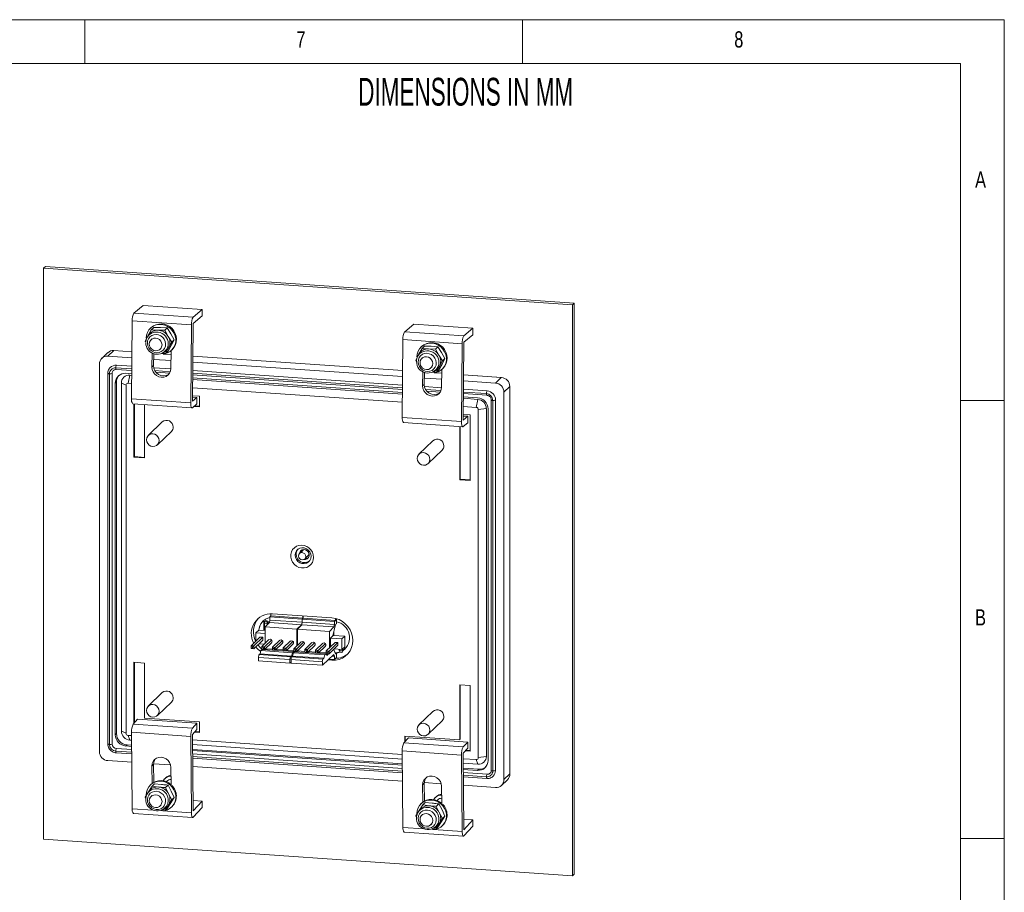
# Paper-space layout 'Sheet6' of a CAD drawing. Header units: millimetres. Extents: x 5 to 415, y 5 to 292.
# Tile 7 of 7: x 303 to 415, y 192 to 292. Entities that reach past the tile are written whole.
import ezdxf

# ---------------------------------------------------------------- set-up
doc = ezdxf.new("R2010")
doc.units = ezdxf.units.MM
doc.styles.add('SLDTEXTSTYLE0', font='TXT', dxfattribs={"width": 0.605})
doc.styles.add('SLDTEXTSTYLE1', font='TXT', dxfattribs={"width": 0.75})

psp = doc.layouts.new('Sheet6')

# ---------------------------------------------------------------- linework, layer by layer
at = {"color": 7, "linetype": 'Continuous', "lineweight": 0}
for p, q in [((415, 292), (5, 292)), ((310, 292), (310, 287)), ((360, 287), (360, 292)), ((415, 5), (415, 292)), ((410, 287), (10, 287)), ((410, 287), (410, 75)), ((415, 248.5), (410, 248.5)), ((410, 198.5), (415, 198.5))]:
    psp.add_line(p, q, dxfattribs=at)
at = {"color": 7, "linetype": 'Continuous', "lineweight": 15}
for p, q in [((305.51, 263.8), (305.31, 263.61)), ((305.31, 198.41), (305.31, 263.61)), ((305.31, 263.61), (365.68, 259.42)), ((305.51, 263.8), (365.88, 259.61)), ((316.66, 259.37), (315.63, 258.5)), ((316.66, 259.37), (323.42, 258.9)), ((323.42, 258.9), (322.39, 258.03)), ((323.42, 258.17), (323.42, 258.9)), ((365.88, 259.61), (365.68, 259.42)), ((365.68, 259.42), (365.68, 194.22)), ((365.88, 259.61), (365.88, 194.41)), ((315.43, 257.61), (315.35, 248.72)), ((322.19, 257.14), (315.43, 257.61)), ((315.63, 258.5), (322.39, 258.03)), ((323.42, 258.17), (322.38, 257.3)), ((317.61, 256.58), (317.25, 255.95)), ((317.57, 256.83), (317.5, 256.77)), ((317.61, 256.58), (317.89, 256.85)), ((319.14, 256.53), (318.36, 256.54)), ((318.67, 256.84), (319.42, 256.8)), ((319.14, 256.53), (319.42, 256.8)), ((319.53, 255.84), (319.14, 256.53)), ((319.42, 256.8), (319.84, 256.14)), ((322.19, 257.14), (322.11, 248.25)), ((322.38, 257.3), (322.3, 248.42)), ((347.57, 257.23), (346.54, 256.36)), ((346.54, 256.36), (353.3, 255.89)), ((347.57, 257.23), (354.33, 256.76)), ((354.33, 256.76), (353.3, 255.89)), ((354.33, 256.03), (354.33, 256.76)), ((317.07, 255.61), (316.89, 255.28)), ((316.89, 255.28), (316.95, 255.16)), ((317.27, 255.97), (317.16, 255.8)), ((317.68, 255.55), (317.58, 255.46)), ((319.95, 255.17), (319.53, 255.84)), ((319.84, 256.14), (320.23, 255.44)), ((320.23, 255.44), (319.89, 254.81)), ((319.95, 255.17), (320.23, 255.44)), ((346.34, 255.46), (346.26, 246.58)), ((353.1, 254.99), (346.34, 255.46)), ((354.33, 256.03), (353.29, 255.16)), ((312.65, 253.57), (313.32, 254.21)), ((315.4, 254.07), (313.33, 254.22)), ((318.62, 254.38), (318.72, 254.47)), ((319.23, 253.87), (319.58, 254.51)), ((319.23, 253.87), (319.52, 254.14)), ((319.89, 254.81), (319.52, 254.14)), ((319.58, 254.51), (319.95, 255.17)), ((319.85, 252.18), (319.87, 254.19)), ((319.93, 254.25), (320, 254.31)), ((348.52, 254.44), (348.16, 253.8)), ((348.48, 254.69), (348.41, 254.62)), ((348.52, 254.44), (348.8, 254.71)), ((350.05, 254.39), (349.27, 254.4)), ((349.58, 254.7), (350.33, 254.66)), ((350.05, 254.39), (350.33, 254.66)), ((350.44, 253.69), (350.05, 254.39)), ((350.33, 254.66), (350.75, 253.99)), ((353.1, 254.99), (353.02, 246.11)), ((353.29, 255.16), (353.21, 246.27)), ((312.62, 253.97), (311.96, 253.32)), ((315.39, 253.38), (312.65, 253.57)), ((317.66, 253.98), (317.7, 253.92)), ((317.69, 253.94), (317.68, 252.33)), ((317.88, 253.87), (317.87, 252.5)), ((319.86, 253.07), (317.88, 253.21)), ((318.77, 253.87), (319.23, 253.87)), ((318.95, 253.94), (319.13, 254.04)), ((319.86, 253.76), (319, 253.82)), ((346.31, 251.93), (322.35, 253.59)), ((347.99, 253.48), (347.8, 253.13)), ((347.8, 253.13), (347.86, 253.02)), ((348.18, 253.83), (348.07, 253.66)), ((348.59, 253.41), (348.49, 253.31)), ((350.86, 253.03), (350.44, 253.69)), ((350.49, 252.36), (350.86, 253.03)), ((350.75, 253.99), (351.14, 253.3)), ((351.14, 253.3), (350.8, 252.66)), ((350.86, 253.03), (351.14, 253.3)), ((311.69, 252.67), (311.69, 208.42)), ((313.6, 252.05), (315.38, 251.92)), ((315.38, 252.42), (313.62, 252.54)), ((317.87, 252.5), (317.68, 252.33)), ((319.85, 252.11), (317.9, 252.24)), ((346.3, 251.24), (322.34, 252.9)), ((346.29, 250.27), (322.34, 251.93)), ((348.57, 251.84), (348.61, 251.78)), ((349.53, 252.23), (349.63, 252.33)), ((349.86, 251.8), (350.04, 251.9)), ((350.14, 251.72), (350.49, 252.36)), ((350.14, 251.72), (350.43, 252)), ((350.8, 252.66), (350.43, 252)), ((350.76, 250.04), (350.78, 252.05)), ((350.84, 252.11), (350.91, 252.17)), ((312.64, 251.62), (312.64, 209.3)), ((312.83, 251.56), (312.83, 209.24)), ((313.14, 251.6), (313.14, 209.29)), ((315.37, 251.57), (314.71, 251.62)), ((314.96, 250.48), (315.16, 251.4)), ((315.37, 251.38), (315.16, 251.4)), ((318.16, 251.73), (319.69, 251.62)), ((322.33, 251.44), (346.29, 249.78)), ((346.28, 249.43), (322.33, 251.09)), ((346.28, 249.24), (322.33, 250.9)), ((348.6, 251.79), (348.59, 250.19)), ((348.79, 251.73), (348.78, 250.35)), ((350.77, 250.93), (348.79, 251.06)), ((349.68, 251.73), (350.14, 251.72)), ((350.77, 251.62), (349.91, 251.68)), ((356.91, 250.5), (353.25, 250.75)), ((357.58, 251.15), (353.26, 251.45)), ((356.91, 250.5), (357.57, 251.14)), ((313.63, 250.62), (313.5, 250.49)), ((313.5, 250.49), (313.5, 210.35)), ((313.63, 210.48), (313.63, 250.62)), ((313.64, 210.48), (313.64, 250.63)), ((314.19, 250.5), (314.19, 210.76)), ((314.19, 250.5), (314.72, 250.26)), ((314.72, 250.26), (314.72, 210.52)), ((315.36, 250.46), (314.96, 250.48)), ((346.27, 248.31), (322.32, 249.97)), ((348.78, 250.35), (348.59, 250.19)), ((350.76, 249.96), (348.81, 250.1)), ((349.07, 249.59), (350.6, 249.48)), ((355.94, 249.6), (353.25, 249.79)), ((357.87, 249.47), (358.54, 250.11)), ((358.54, 205.87), (358.54, 250.12)), ((358.54, 205.86), (358.54, 250.11)), ((315.35, 248.72), (322.11, 248.25)), ((322.3, 248.42), (322.82, 248.85)), ((323.12, 249.01), (322.31, 249.06)), ((322.31, 248.89), (322.82, 248.85)), ((322.82, 248.12), (322.82, 248.85)), ((323.12, 247.8), (323.12, 249.01)), ((353.24, 249.3), (355.92, 249.11)), ((354.85, 248.83), (353.24, 248.94)), ((354.89, 248.64), (353.24, 248.76)), ((354.7, 247.73), (354.89, 248.64)), ((356.42, 248.59), (356.42, 206.27)), ((356.6, 206.2), (356.6, 248.52)), ((356.91, 206.25), (356.91, 248.57)), ((357.87, 205.22), (357.87, 249.47)), ((315.49, 248.14), (322.25, 247.67)), ((315.63, 248.13), (315.63, 242.04)), ((315.7, 248.12), (315.7, 242.1)), ((316.84, 241.95), (316.84, 248.04)), ((322.3, 247.69), (322.82, 248.12)), ((322.48, 247.84), (323.12, 247.8)), ((322.56, 247.9), (323.12, 247.87)), ((354.7, 247.73), (353.23, 247.83)), ((354.94, 247.47), (355.86, 247.61)), ((354.94, 207.73), (354.94, 247.47)), ((355.86, 207.87), (355.86, 247.61)), ((356.06, 207.39), (356.06, 247.54)), ((346.26, 246.58), (353.02, 246.11)), ((353.21, 246.27), (353.73, 246.71)), ((354.03, 246.86), (353.22, 246.92)), ((353.22, 246.74), (353.73, 246.71)), ((353.73, 245.98), (353.73, 246.71)), ((354.03, 239.38), (354.03, 246.86)), ((318.86, 246.06), (317.26, 244.52)), ((346.4, 245.99), (353.16, 245.52)), ((352.82, 245.55), (352.82, 239.46)), ((352.89, 245.54), (352.89, 239.52)), ((353.21, 245.54), (353.73, 245.98)), ((318.31, 243.45), (319.9, 244.98)), ((349.77, 243.92), (348.17, 242.38)), ((349.22, 241.3), (350.81, 242.84)), ((315.7, 242.1), (315.63, 242.04)), ((315.63, 242.04), (316.84, 241.95)), ((315.7, 242.1), (316.84, 242.02)), ((352.89, 239.52), (352.82, 239.46)), ((352.82, 239.46), (354.03, 239.38)), ((352.89, 239.52), (354.03, 239.44)), ((334.89, 231.37), (334.53, 231.03)), ((335.12, 230.42), (335.48, 230.76)), ((331.25, 223.91), (331.15, 223.81)), ((334.82, 223.55), (331.15, 223.81)), ((331.15, 223.81), (331.15, 223.44)), ((331.25, 224.16), (331.25, 223.91)), ((334.92, 223.65), (331.25, 223.91)), ((331.45, 224.16), (338.21, 223.69)), ((334.92, 223.92), (334.92, 223.65)), ((334.95, 223.92), (334.95, 223.65)), ((330.46, 223.26), (330.48, 223.27)), ((330.46, 223.26), (330.46, 222.24)), ((330.58, 223.25), (330.46, 223.26)), ((330.59, 223.27), (330.48, 223.27)), ((330.6, 223.32), (330.52, 223.07)), ((330.84, 223.05), (330.52, 223.07)), ((330.52, 223.07), (330.52, 222.24)), ((330.65, 223.37), (330.6, 223.32)), ((330.6, 223.32), (330.79, 223.31)), ((331.09, 223.16), (330.61, 222.66)), ((334.24, 222.41), (330.61, 222.66)), ((330.61, 222.66), (330.61, 220.8)), ((330.84, 223.36), (330.65, 223.37)), ((330.79, 223.31), (330.84, 223.36)), ((330.84, 223.05), (330.79, 223.31)), ((330.92, 223.13), (330.84, 223.36)), ((330.92, 223.13), (330.84, 223.05)), ((330.84, 223.05), (330.84, 222.89)), ((331.09, 223.23), (330.88, 223.25)), ((331.08, 223.22), (330.88, 223.23)), ((330.92, 222.98), (330.92, 223.13)), ((331.08, 223.22), (331.09, 223.23)), ((331.08, 223.14), (331.08, 223.22)), ((331.15, 223.44), (331.09, 223.16)), ((331.09, 223.16), (331.09, 223.23)), ((334.75, 222.91), (331.09, 223.16)), ((334.82, 223.19), (331.15, 223.44)), ((334.75, 222.91), (334.24, 222.41)), ((334.79, 222.9), (334.31, 222.41)), ((334.82, 223.19), (334.75, 222.91)), ((334.85, 223.19), (334.79, 222.9)), ((338.45, 222.65), (334.79, 222.9)), ((334.92, 223.65), (334.82, 223.55)), ((334.82, 223.55), (334.82, 223.19)), ((334.95, 223.65), (334.85, 223.55)), ((338.51, 223.29), (334.85, 223.55)), ((334.85, 223.55), (334.85, 223.19)), ((338.51, 222.93), (334.85, 223.19)), ((338.62, 223.39), (334.95, 223.65)), ((338.45, 222.65), (337.94, 222.15)), ((338.6, 222.77), (338.35, 221.64)), ((338.51, 222.93), (338.45, 222.65)), ((338.62, 223.39), (338.51, 223.29)), ((338.51, 223.29), (338.51, 222.93)), ((338.62, 223.63), (338.62, 223.39)), ((338.74, 223.02), (338.69, 222.97)), ((338.74, 223.02), (338.74, 223.6)), ((329, 220.51), (330.01, 221.49)), ((329.31, 220.49), (330.33, 221.47)), ((329.89, 222.28), (329.56, 221.97)), ((329.56, 221.97), (329.56, 221.06)), ((329.56, 221.97), (330.61, 221.9)), ((330.61, 222.23), (329.89, 222.28)), ((330.33, 221.47), (330.01, 221.49)), ((330.33, 221.15), (330.33, 221.47)), ((334.24, 222.41), (334.24, 220.5)), ((337.94, 222.15), (334.31, 222.41)), ((334.31, 222.41), (334.31, 220.56)), ((337.94, 222.15), (337.94, 220.26)), ((338.35, 221.64), (338.07, 221.37)), ((339.69, 221.6), (338.36, 221.69)), ((338.44, 221.69), (338.44, 222.03)), ((338.45, 221.69), (338.45, 222.09)), ((339.69, 221.6), (339.37, 221.29)), ((339.69, 220.39), (339.69, 221.6)), ((329, 220.38), (329, 220.51)), ((329, 220.51), (329.31, 220.49)), ((329.18, 220.36), (329, 220.38)), ((329, 220.38), (329, 220.19)), ((329.18, 220.36), (329.31, 220.49)), ((329.18, 220.18), (329.18, 220.36)), ((329.31, 220.17), (330.33, 221.15)), ((329.31, 220.49), (329.31, 220.17)), ((329.89, 220.74), (330.5, 220.7)), ((330.22, 220.42), (331.04, 221.22)), ((330.22, 220.29), (330.22, 220.42)), ((330.22, 220.42), (330.54, 220.4)), ((330.41, 220.28), (330.54, 220.4)), ((330.45, 220.7), (330.48, 220.67)), ((330.54, 220.4), (331.36, 221.2)), ((330.54, 220.09), (331.36, 220.88)), ((330.54, 220.4), (330.54, 220.09)), ((331.45, 220.34), (332.27, 221.13)), ((331.76, 220.32), (332.58, 221.11)), ((331.76, 220), (332.58, 220.8)), ((332.68, 220.25), (333.5, 221.05)), ((332.99, 220.23), (333.81, 221.03)), ((332.99, 219.92), (333.81, 220.71)), ((333.9, 220.17), (334.72, 220.96)), ((334.22, 220.15), (335.04, 220.94)), ((334.22, 219.83), (335.04, 220.63)), ((335.13, 220.08), (335.95, 220.88)), ((335.44, 220.06), (336.26, 220.86)), ((335.44, 219.75), (336.26, 220.54)), ((336.36, 220), (337.18, 220.79)), ((336.67, 219.98), (337.49, 220.77)), ((336.67, 219.66), (337.49, 220.46)), ((337.58, 219.91), (338.6, 220.89)), ((337.9, 219.89), (338.91, 220.87)), ((337.9, 219.58), (338.91, 220.56)), ((338.07, 221.38), (339.37, 221.29)), ((338.07, 221.37), (338.07, 220.39)), ((338.91, 220.87), (338.6, 220.89)), ((338.91, 220.56), (338.91, 220.87)), ((339.37, 221.29), (339.37, 220.08)), ((339.69, 220.39), (339.37, 220.08)), ((339.66, 220.08), (339.66, 220.37)), ((339.68, 220.09), (339.68, 220.38)), ((329, 220.19), (329.18, 220.18)), ((329.31, 220.17), (329.18, 220.18)), ((330.02, 219.58), (329.92, 219.49)), ((329.92, 219.49), (333.51, 219.24)), ((330.13, 219.95), (330.02, 219.58)), ((330.02, 219.58), (333.61, 219.33)), ((330.26, 220.08), (330.13, 219.95)), ((330.13, 219.95), (333.73, 219.7)), ((330.41, 220.28), (330.22, 220.29)), ((330.22, 220.29), (330.22, 220.11)), ((330.22, 220.11), (330.41, 220.1)), ((330.26, 220.08), (333.86, 219.83)), ((330.41, 220.1), (330.41, 220.28)), ((330.54, 220.09), (330.41, 220.1)), ((330.53, 220.09), (330.5, 220.06)), ((331.45, 220.12), (330.63, 220.17)), ((331.45, 220.21), (331.45, 220.34)), ((331.45, 220.34), (331.76, 220.32)), ((331.63, 220.19), (331.45, 220.21)), ((331.45, 220.21), (331.45, 220.02)), ((331.45, 220.02), (331.63, 220.01)), ((331.63, 220.19), (331.76, 220.32)), ((331.63, 220.01), (331.63, 220.19)), ((331.76, 220), (331.63, 220.01)), ((331.76, 220.32), (331.76, 220)), ((332.68, 220.03), (331.85, 220.09)), ((332.68, 220.12), (332.68, 220.25)), ((332.68, 220.25), (332.99, 220.23)), ((332.86, 220.11), (332.68, 220.12)), ((332.68, 220.12), (332.68, 219.94)), ((332.68, 219.94), (332.86, 219.92)), ((332.86, 220.11), (332.99, 220.23)), ((332.86, 219.92), (332.86, 220.11)), ((332.99, 219.92), (332.86, 219.92)), ((332.99, 220.23), (332.99, 219.92)), ((333.9, 219.95), (333.08, 220)), ((333.61, 219.33), (333.51, 219.24)), ((333.73, 219.7), (333.61, 219.33)), ((333.71, 219.32), (333.62, 219.23)), ((333.62, 219.23), (337.2, 218.98)), ((333.83, 219.7), (333.71, 219.32)), ((333.71, 219.32), (337.3, 219.08)), ((333.86, 219.83), (333.73, 219.7)), ((333.95, 219.82), (333.83, 219.7)), ((333.83, 219.7), (337.43, 219.45)), ((333.89, 219.76), (333.86, 219.83)), ((333.9, 220.04), (333.9, 220.17)), ((333.9, 220.17), (334.22, 220.15)), ((334.09, 220.02), (333.9, 220.04)), ((333.9, 220.04), (333.9, 219.85)), ((333.9, 219.85), (334.09, 219.84)), ((333.95, 219.82), (337.56, 219.57)), ((334.09, 220.02), (334.22, 220.15)), ((334.09, 219.84), (334.09, 220.02)), ((334.22, 219.83), (334.09, 219.84)), ((334.15, 219.84), (334.12, 219.81)), ((334.31, 219.92), (334.19, 219.8)), ((334.22, 220.15), (334.22, 219.83)), ((335.13, 219.86), (334.31, 219.92)), ((334.31, 219.92), (334.31, 219.92)), ((335.13, 219.95), (335.13, 220.08)), ((335.13, 220.08), (335.44, 220.06)), ((335.31, 219.94), (335.13, 219.95)), ((335.13, 219.95), (335.13, 219.77)), ((335.13, 219.77), (335.31, 219.75)), ((335.31, 219.94), (335.44, 220.06)), ((335.31, 219.75), (335.31, 219.94)), ((335.44, 219.75), (335.31, 219.75)), ((335.44, 220.06), (335.44, 219.75)), ((336.36, 219.78), (335.53, 219.83)), ((336.36, 219.87), (336.36, 220)), ((336.36, 220), (336.67, 219.98)), ((336.54, 219.85), (336.36, 219.87)), ((336.36, 219.87), (336.36, 219.68)), ((336.36, 219.68), (336.54, 219.67)), ((336.54, 219.85), (336.67, 219.98)), ((336.54, 219.67), (336.54, 219.85)), ((336.67, 219.66), (336.54, 219.67)), ((336.67, 219.98), (336.67, 219.66)), ((337.58, 219.69), (336.76, 219.75)), ((337.14, 218.27), (338.44, 219.49)), ((337.43, 219.45), (337.3, 219.08)), ((337.56, 219.57), (337.43, 219.45)), ((337.63, 219.38), (337.56, 219.57)), ((337.58, 219.78), (337.58, 219.91)), ((337.58, 219.91), (337.9, 219.89)), ((337.77, 219.77), (337.58, 219.78)), ((337.58, 219.78), (337.58, 219.6)), ((337.58, 219.6), (337.77, 219.58)), ((337.84, 219.58), (337.63, 219.38)), ((337.77, 219.77), (337.9, 219.89)), ((337.77, 219.58), (337.77, 219.77)), ((337.9, 219.58), (337.77, 219.58)), ((337.9, 219.89), (337.9, 219.58)), ((338.51, 219.31), (338.27, 219.33)), ((338.43, 220.09), (338.6, 219.64)), ((338.44, 219.49), (338.51, 219.31)), ((338.48, 220.14), (339.37, 220.08)), ((338.51, 219.31), (338.51, 218.95)), ((338.6, 219.65), (338.74, 219.64)), ((338.69, 219.59), (338.74, 219.64)), ((338.74, 219.16), (338.74, 219.64)), ((339.05, 220.1), (339.05, 219.97)), ((339.05, 219.97), (339.12, 219.97)), ((339.11, 219.99), (339.11, 220.1)), ((339.11, 219.99), (339.42, 219.97)), ((339.19, 219.76), (339.11, 219.99)), ((339.38, 219.75), (339.19, 219.76)), ((339.38, 219.75), (339.42, 219.97)), ((339.43, 219.79), (339.38, 219.75)), ((339.42, 219.97), (339.42, 220.13)), ((339.42, 219.97), (339.51, 220.05)), ((339.45, 219.86), (339.43, 219.79)), ((339.51, 220.05), (339.47, 219.93)), ((339.47, 219.94), (339.48, 219.94)), ((339.51, 220.05), (339.51, 220.21)), ((316.84, 218.53), (315.63, 218.62)), ((315.63, 218.62), (315.63, 211.67)), ((315.7, 218.61), (315.7, 211.74)), ((316.84, 212.25), (316.84, 218.53)), ((333.44, 218.93), (329.86, 219.18)), ((329.86, 219.18), (329.86, 218.77)), ((333.44, 218.52), (329.86, 218.77)), ((333.44, 218.93), (333.44, 218.52)), ((333.44, 218.52), (333.56, 218.63)), ((337.14, 218.68), (333.56, 218.93)), ((333.56, 218.93), (333.56, 218.52)), ((337.14, 218.27), (333.56, 218.52)), ((337.14, 218.68), (337.14, 218.27)), ((337.3, 219.08), (337.2, 218.98)), ((338.21, 218.86), (337.8, 218.89)), ((338.3, 218.95), (337.89, 218.98)), ((338.51, 218.95), (337.91, 218.99)), ((338.18, 218.96), (338.18, 218.97)), ((338.21, 218.86), (338.3, 218.95)), ((338.3, 218.95), (338.3, 218.96)), ((338.46, 218.95), (338.45, 218.94)), ((338.51, 218.95), (338.74, 219.16)), ((354.03, 215.95), (352.82, 216.04)), ((352.82, 216.04), (352.82, 209.76)), ((352.89, 216.03), (352.89, 209.82)), ((354.03, 208.47), (354.03, 215.95)), ((318.86, 215.15), (317.26, 213.61)), ((318.31, 212.54), (319.9, 214.07)), ((349.77, 213.01), (348.17, 211.47)), ((315.54, 211.56), (316.05, 212.13)), ((315.54, 211.56), (322.3, 211.09)), ((322.82, 211.66), (316.05, 212.13)), ((323.12, 211.82), (316.84, 212.25)), ((322.3, 211.09), (322.82, 211.66)), ((322.82, 211.66), (322.82, 210.94)), ((323.12, 210.61), (323.12, 211.82)), ((349.22, 210.39), (350.81, 211.93)), ((313.5, 210.35), (313.63, 210.48)), ((314.19, 210.76), (314.72, 210.52)), ((314.96, 210.26), (315.35, 210.24)), ((315.16, 209.73), (314.96, 210.26)), ((322.11, 210.16), (315.35, 210.63)), ((315.43, 201.9), (315.35, 210.63)), ((322.3, 210.38), (322.82, 210.94)), ((322.38, 201.64), (322.3, 210.38)), ((322.56, 210.65), (323.12, 210.61)), ((322.61, 210.71), (323.12, 210.68)), ((314.84, 209.19), (314.71, 209.06)), ((315.36, 209.15), (314.85, 209.19)), ((315.16, 209.73), (315.36, 209.71)), ((322.19, 201.43), (322.11, 210.16)), ((322.31, 209.75), (346.26, 208.09)), ((322.31, 209.23), (346.27, 207.57)), ((346.45, 209.42), (346.96, 209.98)), ((346.45, 209.42), (353.21, 208.95)), ((352.82, 209.76), (346.54, 210.19)), ((346.54, 210.19), (346.54, 209.52)), ((346.61, 210.19), (346.61, 209.59)), ((353.73, 209.51), (346.96, 209.98)), ((352.89, 209.82), (352.82, 209.76)), ((353.21, 208.95), (353.73, 209.51)), ((353.73, 209.51), (353.73, 208.8)), ((313.6, 208.28), (315.37, 208.16)), ((313.62, 208.77), (315.37, 208.65)), ((314.71, 209.06), (315.36, 209.01)), ((346.27, 207.01), (322.32, 208.67)), ((322.32, 208.53), (346.27, 206.87)), ((322.32, 208.17), (346.28, 206.5)), ((353.02, 208.02), (346.26, 208.49)), ((346.34, 199.76), (346.26, 208.49)), ((353.1, 199.29), (353.02, 208.02)), ((353.21, 208.23), (353.73, 208.8)), ((353.29, 199.5), (353.21, 208.23)), ((353.47, 208.51), (354.03, 208.47)), ((353.52, 208.57), (354.03, 208.53)), ((312.65, 207.39), (315.38, 207.2)), ((317.87, 206.98), (317.68, 206.77)), ((317.87, 207.02), (319.81, 206.89)), ((317.87, 206.98), (317.89, 204.91)), ((322.33, 207.67), (346.28, 206.01)), ((353.22, 207.61), (354.7, 207.51)), ((353.22, 207.09), (354.89, 206.97)), ((354.89, 206.97), (354.7, 207.51)), ((354.94, 207.73), (355.86, 207.87)), ((317.68, 206.77), (317.69, 204.78)), ((319.87, 204.63), (319.85, 206.61)), ((322.34, 206.72), (346.29, 205.05)), ((355, 206.41), (353.23, 206.53)), ((353.23, 206.38), (354.85, 206.27)), ((353.23, 206.02), (355.94, 205.83)), ((354.85, 206.27), (354.99, 206.4)), ((357.87, 205.22), (358.54, 205.86)), ((317.57, 204.67), (317.5, 204.61)), ((317.7, 204.47), (317.98, 204.74)), ((317.98, 204.74), (318.76, 204.67)), ((319.26, 205.44), (319.14, 205.32)), ((319.4, 205.05), (319.32, 204.98)), ((348.78, 204.83), (348.59, 204.62)), ((348.59, 204.62), (348.6, 202.64)), ((348.78, 204.88), (350.72, 204.75)), ((348.78, 204.83), (348.8, 202.77)), ((353.24, 205.53), (355.92, 205.34)), ((357.6, 204.56), (358.27, 205.21)), ((317.28, 203.83), (316.89, 203.23)), ((317.27, 203.81), (317.16, 203.64)), ((317.28, 203.83), (317.27, 203.81)), ((317.7, 204.47), (317.28, 203.83)), ((318.45, 204.37), (317.7, 204.47)), ((319.23, 204.31), (319.52, 204.58)), ((319.58, 203.59), (319.23, 204.31)), ((319.52, 204.58), (319.89, 203.89)), ((319.95, 202.9), (319.58, 203.59)), ((319.89, 203.89), (320.23, 203.17)), ((350.78, 202.49), (350.76, 204.47)), ((353.25, 204.57), (356.91, 204.32)), ((316.89, 203.23), (316.98, 203.04)), ((317.68, 203.39), (317.58, 203.3)), ((319.84, 202.57), (319.42, 201.93)), ((319.53, 202.27), (319.95, 202.9)), ((320.23, 203.17), (319.84, 202.57)), ((319.95, 202.9), (320.23, 203.17)), ((323.42, 202.77), (322.37, 202.84)), ((323.42, 202.77), (322.38, 201.64)), ((323.42, 202.77), (323.42, 202.05)), ((348.48, 202.53), (348.41, 202.46)), ((348.61, 202.33), (348.89, 202.6)), ((348.89, 202.6), (349.67, 202.53)), ((350.17, 203.3), (350.05, 203.18)), ((350.14, 202.16), (350.43, 202.44)), ((350.31, 202.91), (350.23, 202.83)), ((350.43, 202.44), (350.8, 201.75)), ((315.57, 201.36), (322.33, 200.89)), ((318.62, 202.22), (318.72, 202.31)), ((318.95, 201.78), (319.13, 201.88)), ((319.14, 201.66), (319.53, 202.27)), ((319.14, 201.66), (319.42, 201.93)), ((319.93, 202.09), (320, 202.15)), ((323.42, 202.05), (322.39, 200.92)), ((348.19, 201.69), (347.8, 201.08)), ((348.18, 201.67), (348.07, 201.5)), ((348.19, 201.69), (348.18, 201.67)), ((348.61, 202.33), (348.19, 201.69)), ((348.59, 201.25), (348.49, 201.15)), ((349.36, 202.23), (348.61, 202.33)), ((350.49, 201.45), (350.14, 202.16)), ((350.86, 200.76), (350.49, 201.45)), ((350.8, 201.75), (351.14, 201.03)), ((347.8, 201.08), (347.89, 200.9)), ((349.53, 200.07), (349.63, 200.17)), ((350.05, 199.52), (350.44, 200.12)), ((350.75, 200.42), (350.33, 199.79)), ((350.44, 200.12), (350.86, 200.76)), ((351.14, 201.03), (350.75, 200.42)), ((350.86, 200.76), (351.14, 201.03)), ((354.33, 200.63), (353.28, 200.7)), ((354.33, 200.63), (353.29, 199.5)), ((354.33, 200.63), (354.33, 199.91)), ((346.48, 199.22), (353.24, 198.75)), ((349.86, 199.64), (350.04, 199.74)), ((350.05, 199.52), (350.33, 199.79)), ((350.84, 199.95), (350.91, 200.01)), ((354.33, 199.91), (353.3, 198.78)), ((365.68, 194.22), (305.31, 198.41)), ((365.88, 194.41), (365.68, 194.22))]:
    psp.add_line(p, q, dxfattribs=at)
at = {"color": 8, "linetype": 'Continuous', "lineweight": 15}
for p, q in [((315.4, 254.07), (313.32, 254.21)), ((319.86, 253.76), (318.98, 253.82)), ((346.31, 251.93), (322.35, 253.59)), ((315.38, 252.11), (313.55, 252.23)), ((319.78, 251.8), (318.02, 251.92)), ((346.29, 249.96), (322.33, 251.62)), ((350.77, 251.62), (349.89, 251.68)), ((357.57, 251.14), (353.26, 251.44)), ((350.69, 249.66), (348.93, 249.78)), ((355.88, 249.3), (353.24, 249.48)), ((338.62, 219.6), (338.69, 219.59)), ((315.36, 209.15), (314.84, 209.19)), ((313.55, 208.46), (315.37, 208.34)), ((346.27, 207.01), (322.32, 208.67)), ((322.33, 207.86), (346.28, 206.2)), ((354.99, 206.4), (353.23, 206.52)), ((353.24, 205.71), (355.88, 205.53)), ((315.43, 201.9), (317.82, 201.73)), ((318.91, 201.66), (322.19, 201.43)), ((346.34, 199.76), (348.73, 199.59)), ((349.82, 199.51), (353.1, 199.29))]:
    psp.add_line(p, q, dxfattribs=at)
at = {"color": 7, "linetype": 'Continuous', "lineweight": 15, "flags": 128}
for points in [[(319.1, 253.84), (319.14, 253.84), (319.46, 253.94), (319.75, 254.1), (320, 254.32), (320.19, 254.59), (320.33, 254.89), (320.4, 255.22), (320.4, 255.56), (320.33, 255.9), (320.19, 256.23), (320, 256.52), (319.75, 256.77), (319.46, 256.98), (319.14, 257.12), (318.8, 257.19), (318.46, 257.2), (318.13, 257.14), (317.82, 257.01), (317.55, 256.82), (317.33, 256.57), (317.16, 256.28), (317.06, 255.96), (317.03, 255.63), (317.03, 255.63)], [(317.09, 255.68), (317.09, 255.68), (317.16, 255.8)], [(319.24, 254.98), (319.19, 255.25), (319.08, 255.5), (318.91, 255.72), (318.69, 255.89), (318.43, 256.01), (318.16, 256.05), (317.89, 256.02), (317.65, 255.93), (317.44, 255.77), (317.28, 255.56), (317.19, 255.31), (317.16, 255.04), (317.21, 254.77), (317.32, 254.52), (317.49, 254.3), (317.71, 254.13), (317.97, 254.01), (318.24, 253.97), (318.5, 254), (318.75, 254.09), (318.96, 254.25), (319.12, 254.46), (319.21, 254.71), (319.24, 254.98)], [(318.83, 254.87), (318.79, 255.09), (318.69, 255.3), (318.53, 255.47), (318.33, 255.59), (318.1, 255.64), (317.88, 255.62), (317.68, 255.53), (317.52, 255.38), (317.41, 255.19), (317.38, 254.97), (317.41, 254.74), (317.52, 254.53), (317.68, 254.36), (317.88, 254.24), (318.1, 254.19), (318.33, 254.21), (318.53, 254.3), (318.69, 254.45), (318.79, 254.64), (318.83, 254.87)], [(313.33, 254.22), (313.32, 254.22), (313.32, 254.21)], [(350.01, 251.69), (350.05, 251.7), (350.37, 251.8), (350.66, 251.96), (350.91, 252.18), (351.1, 252.44), (351.24, 252.75), (351.31, 253.08), (351.31, 253.42), (351.24, 253.76), (351.1, 254.08), (350.91, 254.38), (350.66, 254.63), (350.37, 254.83), (350.05, 254.97), (349.71, 255.05), (349.37, 255.05), (349.04, 254.99), (348.73, 254.86), (348.46, 254.67), (348.24, 254.43), (348.07, 254.14), (347.97, 253.82), (347.94, 253.48), (347.94, 253.48)], [(348, 253.53), (348, 253.54), (348.07, 253.66)], [(350.15, 252.83), (350.1, 253.1), (349.99, 253.36), (349.82, 253.58), (349.6, 253.75), (349.34, 253.86), (349.07, 253.91), (348.8, 253.88), (348.56, 253.79), (348.35, 253.63), (348.19, 253.42), (348.1, 253.17), (348.07, 252.9), (348.12, 252.63), (348.23, 252.38), (348.4, 252.15), (348.62, 251.98), (348.88, 251.87), (349.15, 251.82), (349.41, 251.85), (349.66, 251.95), (349.87, 252.11), (350.03, 252.32), (350.12, 252.56), (350.15, 252.83)], [(349.74, 252.72), (349.7, 252.95), (349.6, 253.16), (349.44, 253.33), (349.24, 253.45), (349.01, 253.5), (348.79, 253.48), (348.59, 253.39), (348.43, 253.24), (348.32, 253.04), (348.29, 252.82), (348.32, 252.6), (348.43, 252.39), (348.59, 252.22), (348.79, 252.1), (349.01, 252.05), (349.24, 252.07), (349.44, 252.16), (349.6, 252.31), (349.7, 252.5), (349.74, 252.72)], [(317.68, 252.33), (317.71, 252.05), (317.82, 251.78), (317.99, 251.54), (318.21, 251.35), (318.47, 251.22), (318.75, 251.16), (319.03, 251.18), (319.3, 251.27), (319.52, 251.43), (319.7, 251.65), (319.81, 251.9), (319.85, 252.18)], [(357.58, 251.15), (357.58, 251.15), (357.57, 251.14)], [(313.64, 250.63), (313.64, 250.63), (313.63, 250.62)], [(348.59, 250.19), (348.62, 249.91), (348.73, 249.63), (348.9, 249.39), (349.12, 249.21), (349.38, 249.08), (349.66, 249.02), (349.94, 249.04), (350.21, 249.13), (350.43, 249.29), (350.61, 249.5), (350.72, 249.76), (350.76, 250.04)], [(358.54, 250.12), (358.54, 250.12), (358.54, 250.11)], [(322.11, 248.25), (322.11, 248.11), (322.12, 247.99), (322.14, 247.87), (322.16, 247.78), (322.19, 247.72), (322.22, 247.68), (322.26, 247.67), (322.3, 247.69)], [(353.02, 246.11), (353.02, 245.97), (353.03, 245.84), (353.05, 245.73), (353.07, 245.64), (353.1, 245.57), (353.13, 245.53), (353.17, 245.52), (353.21, 245.54)], [(317.06, 244.03), (317.1, 244.26), (317.2, 244.45), (317.36, 244.6), (317.56, 244.69), (317.78, 244.71), (318.01, 244.66), (318.21, 244.54), (318.37, 244.37), (318.47, 244.16), (318.51, 243.93), (318.47, 243.71), (318.37, 243.52), (318.21, 243.37), (318.01, 243.28), (317.78, 243.26), (317.56, 243.31), (317.36, 243.43), (317.2, 243.6), (317.1, 243.81), (317.06, 244.03)], [(347.97, 241.89), (348.01, 242.11), (348.11, 242.31), (348.27, 242.46), (348.47, 242.55), (348.69, 242.57), (348.92, 242.51), (349.12, 242.4), (349.28, 242.23), (349.38, 242.02), (349.42, 241.79), (349.38, 241.57), (349.28, 241.37), (349.12, 241.23), (348.92, 241.14), (348.69, 241.12), (348.47, 241.17), (348.27, 241.28), (348.11, 241.46), (348.01, 241.66), (347.97, 241.89)], [(336.14, 230.6), (336.1, 230.3), (336, 230.02), (335.83, 229.78), (335.61, 229.59), (335.35, 229.45), (335.06, 229.39), (334.76, 229.39), (334.46, 229.46), (334.18, 229.6), (333.94, 229.8), (333.74, 230.04), (333.61, 230.32), (333.54, 230.62), (333.54, 230.93), (333.61, 231.22), (333.74, 231.48), (333.94, 231.7), (334.18, 231.86), (334.46, 231.96), (334.76, 231.99), (335.06, 231.95), (335.35, 231.85), (335.61, 231.68), (335.83, 231.45), (336, 231.19), (336.1, 230.9), (336.14, 230.6)], [(335.85, 230.72), (335.81, 230.98), (335.7, 231.23), (335.53, 231.43), (335.32, 231.59), (335.07, 231.68), (334.81, 231.7), (334.56, 231.64), (334.34, 231.52), (334.17, 231.33), (334.06, 231.1), (334.03, 230.85), (334.06, 230.59), (334.17, 230.35), (334.34, 230.14), (334.56, 229.99), (334.81, 229.9), (335.07, 229.88), (335.32, 229.93), (335.53, 230.06), (335.7, 230.24), (335.81, 230.47), (335.85, 230.72)], [(334.82, 230.31), (334.98, 230.34), (335.12, 230.41), (335.2, 230.54), (335.24, 230.7), (335.2, 230.86), (335.12, 231), (334.98, 231.09), (334.82, 231.14), (334.67, 231.12), (334.53, 231.04), (334.45, 230.91), (334.41, 230.75), (334.45, 230.59), (334.53, 230.46), (334.67, 230.36), (334.82, 230.31)], [(335.04, 230.36), (335.23, 230.37), (335.42, 230.45), (335.56, 230.59), (335.64, 230.78), (335.64, 230.99), (335.56, 231.19), (335.42, 231.35), (335.23, 231.46), (335.02, 231.49), (334.82, 231.45), (334.66, 231.33), (334.55, 231.17), (334.51, 231.01)], [(334.72, 231.39), (334.65, 231.27), (334.62, 231.11)], [(338.21, 223.69), (338.63, 223.62), (339.04, 223.49), (339.42, 223.28), (339.76, 223.02), (340.06, 222.7), (340.3, 222.34), (340.48, 221.94), (340.59, 221.53), (340.63, 221.11), (340.59, 220.69), (340.48, 220.29), (340.3, 219.92), (340.06, 219.59), (339.76, 219.32), (339.42, 219.1), (339.04, 218.95), (338.63, 218.87), (338.21, 218.86)], [(330.28, 220.08), (330.02, 220.31), (329.76, 220.61)], [(331.39, 221.04), (331.38, 221.11), (331.36, 221.15)], [(331.36, 220.93), (331.38, 220.97), (331.39, 221.04)], [(332.62, 220.95), (332.61, 221.03), (332.58, 221.07)], [(332.58, 220.84), (332.61, 220.88), (332.62, 220.95)], [(333.85, 220.87), (333.83, 220.94), (333.81, 220.98)], [(333.81, 220.76), (333.83, 220.8), (333.85, 220.87)], [(335.09, 220.78), (335.07, 220.86), (335.04, 220.92)], [(335.04, 220.66), (335.07, 220.71), (335.09, 220.78)], [(336.32, 220.7), (336.3, 220.77), (336.26, 220.83)], [(336.26, 220.57), (336.3, 220.62), (336.32, 220.7)], [(337.54, 220.61), (337.53, 220.69), (337.49, 220.75)], [(337.49, 220.49), (337.53, 220.54), (337.54, 220.61)], [(339.76, 220.16), (339.74, 220.14), (339.68, 220.09)], [(317.06, 213.13), (317.1, 213.35), (317.2, 213.54), (317.36, 213.69), (317.56, 213.78), (317.78, 213.8), (318.01, 213.75), (318.21, 213.63), (318.37, 213.46), (318.47, 213.25), (318.51, 213.02), (318.47, 212.8), (318.37, 212.61), (318.21, 212.46), (318.01, 212.37), (317.78, 212.35), (317.56, 212.4), (317.36, 212.52), (317.2, 212.69), (317.1, 212.9), (317.06, 213.13)], [(347.97, 210.98), (348.01, 211.2), (348.11, 211.4), (348.27, 211.55), (348.47, 211.64), (348.69, 211.66), (348.92, 211.6), (349.12, 211.49), (349.28, 211.32), (349.38, 211.11), (349.42, 210.88), (349.38, 210.66), (349.28, 210.46), (349.12, 210.32), (348.92, 210.23), (348.69, 210.21), (348.47, 210.26), (348.27, 210.37), (348.11, 210.55), (348.01, 210.76), (347.97, 210.98)], [(313.64, 210.48), (313.64, 210.48), (313.63, 210.48)], [(314.84, 209.19), (314.85, 209.19), (314.85, 209.19)], [(319.85, 206.61), (319.81, 206.9), (319.7, 207.16), (319.52, 207.4), (319.3, 207.58), (319.03, 207.71), (318.75, 207.77), (318.47, 207.75), (318.21, 207.66), (317.99, 207.5), (317.82, 207.29), (317.71, 207.04), (317.68, 206.77)], [(354.99, 206.4), (354.99, 206.41), (355, 206.41)], [(358.54, 205.87), (358.54, 205.87), (358.54, 205.86)], [(317.03, 203.47), (317.06, 203.8), (317.16, 204.12), (317.33, 204.41), (317.55, 204.66), (317.82, 204.85), (318.13, 204.98), (318.46, 205.04), (318.8, 205.03), (319.14, 204.96), (319.46, 204.82), (319.75, 204.61), (320, 204.36), (320.19, 204.07), (320.33, 203.74), (320.4, 203.4), (320.4, 203.06), (320.33, 202.73), (320.19, 202.43), (320, 202.16), (319.75, 201.94), (319.46, 201.78), (319.17, 201.69)], [(350.76, 204.47), (350.72, 204.75), (350.61, 205.02), (350.43, 205.25), (350.21, 205.44), (349.94, 205.57), (349.66, 205.62), (349.38, 205.61), (349.12, 205.52), (348.9, 205.36), (348.73, 205.15), (348.62, 204.9), (348.59, 204.62)], [(317.16, 202.96), (317.19, 202.69), (317.28, 202.43), (317.44, 202.19), (317.65, 202.01), (317.89, 201.88), (318.16, 201.81), (318.43, 201.82), (318.69, 201.9), (318.91, 202.04), (319.08, 202.24), (319.19, 202.48), (319.24, 202.74), (319.21, 203.01), (319.12, 203.27), (318.96, 203.5), (318.75, 203.69), (318.5, 203.82), (318.24, 203.89), (317.97, 203.88), (317.71, 203.8), (317.49, 203.66), (317.32, 203.46), (317.21, 203.22), (317.16, 202.96)], [(318.83, 202.71), (318.79, 202.93), (318.69, 203.14), (318.53, 203.31), (318.33, 203.43), (318.1, 203.48), (317.88, 203.46), (317.68, 203.37), (317.52, 203.22), (317.41, 203.03), (317.38, 202.81), (317.41, 202.58), (317.52, 202.37), (317.68, 202.2), (317.88, 202.08), (318.1, 202.03), (318.33, 202.05), (318.53, 202.14), (318.69, 202.29), (318.79, 202.48), (318.83, 202.71)], [(347.94, 201.32), (347.97, 201.66), (348.07, 201.98), (348.24, 202.27), (348.46, 202.51), (348.73, 202.7), (349.04, 202.83), (349.37, 202.89), (349.71, 202.89), (350.05, 202.81), (350.37, 202.67), (350.66, 202.47), (350.91, 202.22), (351.1, 201.92), (351.24, 201.6), (351.31, 201.26), (351.31, 200.92), (351.24, 200.59), (351.1, 200.28), (350.91, 200.02), (350.66, 199.8), (350.37, 199.64), (350.08, 199.55)], [(322.19, 201.43), (322.19, 201.29), (322.21, 201.17), (322.22, 201.07), (322.25, 200.98), (322.28, 200.93), (322.31, 200.9), (322.35, 200.9), (322.39, 200.92)], [(348.07, 200.82), (348.1, 200.54), (348.19, 200.28), (348.35, 200.05), (348.56, 199.86), (348.8, 199.73), (349.07, 199.67), (349.34, 199.68), (349.6, 199.75), (349.82, 199.9), (349.99, 200.09), (350.1, 200.33), (350.15, 200.6), (350.12, 200.87), (350.03, 201.13), (349.87, 201.36), (349.66, 201.55), (349.41, 201.68), (349.15, 201.74), (348.88, 201.74), (348.62, 201.66), (348.4, 201.52), (348.23, 201.32), (348.12, 201.08), (348.07, 200.82)], [(349.74, 200.56), (349.7, 200.79), (349.6, 201), (349.44, 201.17), (349.24, 201.29), (349.01, 201.34), (348.79, 201.32), (348.59, 201.23), (348.43, 201.08), (348.32, 200.88), (348.29, 200.66), (348.32, 200.44), (348.43, 200.23), (348.59, 200.06), (348.79, 199.94), (349.01, 199.89), (349.24, 199.91), (349.44, 200), (349.6, 200.15), (349.7, 200.34), (349.74, 200.56)], [(353.1, 199.29), (353.1, 199.15), (353.12, 199.03), (353.13, 198.92), (353.16, 198.84), (353.19, 198.78), (353.22, 198.75), (353.26, 198.75), (353.3, 198.78)]]:
    psp.add_lwpolyline(points, dxfattribs=at)
at = {"color": 8, "linetype": 'Continuous', "lineweight": 15, "flags": 128}
for points in [[(312.83, 251.56), (312.78, 251.56), (312.74, 251.57), (312.71, 251.58), (312.68, 251.59), (312.66, 251.6), (312.65, 251.61), (312.64, 251.62)], [(355.88, 249.3), (355.88, 249.25), (355.88, 249.21), (355.89, 249.17), (355.89, 249.15), (355.9, 249.13), (355.92, 249.11), (355.92, 249.11)], [(356.6, 248.52), (356.55, 248.53), (356.51, 248.53), (356.48, 248.54), (356.45, 248.55), (356.43, 248.57), (356.42, 248.58), (356.42, 248.59)], [(312.83, 209.24), (312.78, 209.24), (312.74, 209.25), (312.71, 209.26), (312.68, 209.27), (312.66, 209.28), (312.65, 209.29), (312.64, 209.3)], [(313.55, 208.46), (313.56, 208.42), (313.56, 208.38), (313.56, 208.34), (313.57, 208.31), (313.58, 208.29), (313.59, 208.28), (313.6, 208.28)], [(356.6, 206.2), (356.55, 206.21), (356.51, 206.22), (356.48, 206.22), (356.45, 206.23), (356.43, 206.25), (356.42, 206.26), (356.42, 206.27)], [(319.54, 202.77), (319.49, 202.48), (319.46, 202.4)], [(350.45, 200.63), (350.4, 200.34), (350.37, 200.25)]]:
    psp.add_lwpolyline(points, dxfattribs=at)
at = {"color": 7, "linetype": 'Continuous', "lineweight": 15}
for centre, radius, start, end in [((316.99, 257.72), 1.57, 150.3878, 184.3329), ((323.75, 257.26), 1.57, 150.3878, 184.3329), ((318.3, 255.32), 1.23, 87.3865, 147.7112), ((318.72, 255.51), 1.75, 316.9442, 131.0698), ((318.29, 255.1), 1.44, 30.6708, 87.4293), ((347.9, 255.58), 1.57, 150.3878, 184.3329), ((318.4, 255.13), 1.34, 332.1885, 31.9253), ((354.66, 255.11), 1.57, 150.3878, 184.3329), ((313.25, 253.32), 0.9, 85.3741, 133.7209), ((318.28, 255.09), 1.3, 179.3123, 335.2847), ((318.53, 255.08), 1.2, 299.9745, 331.2096), ((349.21, 253.17), 1.23, 87.3865, 147.7112), ((349.63, 253.37), 1.75, 316.9442, 131.0698), ((349.2, 252.96), 1.44, 30.6708, 87.4293), ((312.58, 252.68), 0.892, 85.2232, 180.6624), ((349.19, 252.95), 1.3, 179.3123, 335.2847), ((349.31, 252.99), 1.34, 332.1885, 31.9253), ((313.5, 251.57), 0.669, 85.2232, 180.6624), ((313.55, 251.64), 0.899, 85.3586, 135.5475), ((313.59, 251.61), 0.451, 136.25, 180.4797), ((314.11, 252.27), 0.554, 151.6924, 184.2746), ((319.01, 252.47), 1.14, 178.4404, 300.3447), ((349.44, 252.94), 1.2, 299.9745, 331.2096), ((312.91, 252.08), 0.529, 261.5, 295.4976), ((314.61, 250.51), 1.11, 85.2232, 180.6624), ((314.76, 250.63), 1.13, 139.2613, 180.4557), ((315.08, 250.51), 0.892, 85.2232, 180.6624), ((357.49, 250.1), 1.05, 0.69, 85.4711), ((314.94, 250.26), 0.223, 85.2232, 180.6624), ((349.92, 250.32), 1.14, 178.4404, 300.3447), ((356.43, 249.34), 0.554, 151.6924, 184.2746), ((355.86, 248.56), 1.05, 0.69, 85.4711), ((356.82, 249.46), 1.05, 0.69, 85.4711), ((316.08, 248.59), 0.739, 169.6261, 217.696), ((354.75, 247.53), 1.31, 0.69, 85.4711), ((354.81, 247.59), 1.05, 0.69, 85.4711), ((355.81, 248.51), 0.787, 0.69, 85.4711), ((356.68, 249.05), 0.529, 261.5, 295.4976), ((354.68, 247.47), 0.262, 0.69, 85.4711), ((319.35, 245.49), 0.755, 358.8337, 130.496), ((346.99, 246.44), 0.739, 169.6261, 217.696), ((319.43, 245.47), 0.674, 314.2719, 0.5781), ((350.26, 243.34), 0.755, 358.8337, 130.496), ((350.34, 243.32), 0.674, 314.2719, 0.5781), ((335.09, 230.94), 0.939, 139.6862, 308.3278), ((335.15, 231.1), 0.38, 89.3384, 133.8257), ((335.22, 230.99), 0.534, 263.3011, 305.7015), ((335.2, 231.04), 0.395, 314.9391, 18.5347), ((331.3, 221.89), 2.28, 86.0986, 208.5605), ((331.52, 222.11), 1.66, 102.9314, 174.6942), ((331.63, 222.1), 2.37, 139.334, 207.2139), ((331.57, 222.13), 1.68, 134.2941, 174.7632), ((338.37, 221.43), 1.86, 306.1811, 78.4953), ((331.7, 221.98), 2.68, 216.32, 233.2844), ((331.19, 221.05), 0.194, 49.3071, 122.7586), ((332.42, 220.97), 0.194, 49.3071, 122.7586), ((333.64, 220.88), 0.194, 49.3071, 122.7586), ((334.88, 220.8), 0.194, 49.3071, 122.7586), ((336.11, 220.71), 0.194, 48.6941, 122.7471), ((337.34, 220.63), 0.194, 49.3071, 122.7586), ((338.59, 221.43), 1.73, 269.7303, 289.8791), ((338.56, 221.4), 1.73, 270.8649, 290.9849), ((338.61, 221.32), 2.26, 270.6198, 308.9622), ((338.47, 221.36), 2.42, 266.0293, 269.4669), ((319.35, 214.58), 0.755, 358.8337, 130.496), ((319.43, 214.56), 0.674, 314.2719, 0.5781), ((350.26, 212.43), 0.755, 358.8337, 130.496), ((317.1, 210.76), 1.75, 152.901, 184.2702), ((350.34, 212.41), 0.674, 314.2719, 0.5781), ((314.81, 210.36), 1.31, 180.69, 265.4711), ((314.94, 210.49), 1.31, 180.69, 265.4711), ((315.24, 210.77), 1.05, 180.69, 265.4711), ((314.98, 210.52), 0.262, 180.69, 265.4711), ((323.86, 210.29), 1.75, 152.901, 184.2702), ((312.91, 209.76), 0.529, 261.5, 295.4976), ((313.62, 209.25), 0.787, 180.69, 265.4711), ((313.66, 209.29), 0.524, 180.69, 265.4711), ((348.01, 208.62), 1.75, 152.901, 184.2702), ((312.74, 208.43), 1.05, 180.69, 265.4711), ((314.11, 208.51), 0.554, 151.6924, 184.2746), ((354.77, 208.15), 1.75, 152.901, 184.2702), ((318.87, 206.99), 0.999, 146.1888, 180.9429), ((354.72, 207.73), 0.223, 265.2232, 0.6624), ((354.95, 207.38), 1.11, 265.2232, 0.6624), ((354.97, 207.86), 0.892, 265.2232, 0.6624), ((355.08, 207.53), 1.13, 265.5417, 308.6953), ((356.43, 205.57), 0.554, 151.6924, 184.2746), ((355.93, 206.2), 0.669, 265.2232, 0.6624), ((355.98, 206.28), 0.45, 265.358, 315.6164), ((356.68, 206.73), 0.529, 261.5, 295.4976), ((356, 206.24), 0.902, 316.1812, 0.4802), ((357.64, 205.85), 0.901, 314.3561, 0.4939), ((318.7, 203.42), 1.69, 46.0392, 132.0321), ((319.83, 204.6), 0.999, 88.5493, 151.3696), ((319.96, 204.72), 1, 95.6165, 133.8116), ((319.86, 204.57), 0.673, 90.1941, 133.7323), ((349.78, 204.85), 0.999, 146.1888, 180.9429), ((356.98, 205.21), 0.892, 265.2232, 0.6624), ((318.31, 203.15), 1.23, 83.1666, 146.33), ((318.29, 202.94), 1.45, 26.9116, 83.4337), ((318.42, 202.97), 1.32, 327.785, 28.0806), ((318.78, 203.33), 1.69, 315.9379, 46.8787), ((350.87, 202.57), 1, 95.6165, 133.8116), ((318.28, 202.94), 1.3, 175.6237, 335.2692), ((349.61, 201.27), 1.69, 46.0392, 132.0321), ((350.74, 202.46), 0.999, 88.5493, 151.3696), ((350.77, 202.42), 0.673, 90.1941, 133.7323), ((349.69, 201.19), 1.69, 315.9379, 46.8787), ((316.07, 201.78), 0.652, 169.5991, 220.0547), ((318.53, 202.92), 1.2, 299.9699, 326.7941), ((349.22, 201.01), 1.23, 83.1666, 146.33), ((349.2, 200.79), 1.45, 26.9116, 83.4337), ((349.33, 200.83), 1.32, 327.785, 28.0806), ((349.19, 200.8), 1.3, 175.6237, 335.2692), ((349.44, 200.78), 1.2, 299.9699, 326.7941), ((346.98, 199.64), 0.652, 169.5991, 220.0547)]:
    psp.add_arc(centre, radius, start, end, dxfattribs=at)
at = {"color": 8, "linetype": 'Continuous', "lineweight": 15}
for centre, radius, start, end in [((318.22, 255.01), 1.32, 339.4243, 143.5659), ((349.13, 252.87), 1.32, 339.4243, 143.5659), ((313.78, 252.19), 0.231, 169.6217, 218.8448), ((356.1, 205.49), 0.232, 169.6292, 218.8251), ((318.22, 202.86), 1.32, 356.0162, 144.1269), ((349.13, 200.72), 1.32, 356.0162, 144.1269)]:
    psp.add_arc(centre, radius, start, end, dxfattribs=at)
at = {"color": 7, "linetype": 'Continuous', "lineweight": 15}
for centre, major_axis, ratio, start_param, end_param in [((338.69, 222.54), (0.032, 0.449), 0.258141, 0.271222, 1.05662), ((329.92, 219.24), (0.017, 0.249), 0.241856, 0.270017, 1.840814), ((333.51, 219), (0.018, 0.249), 0.258141, 0.271222, 1.842018), ((333.62, 218.99), (0.017, 0.249), 0.241856, 0.270017, 1.840814), ((338.69, 220.03), (0.032, 0.449), 0.258141, 2.627417, 3.412815), ((337.2, 218.74), (0.018, 0.249), 0.258141, 0.271222, 1.842018)]:
    psp.add_ellipse(centre, major_axis=major_axis, ratio=ratio, start_param=start_param, end_param=end_param, dxfattribs=at)
for points, knots in [([(318.36, 256.54), (318.17, 256.55), (317.91, 256.56), (317.67, 256.58), (317.61, 256.58)], [0, 0, 0, 0, 0.750122, 1, 1, 1, 1]), ([(317.89, 256.85), (317.95, 256.85), (318.22, 256.85), (318.47, 256.85), (318.67, 256.84)], [0, 0, 0, 0, 0.250131, 1, 1, 1, 1]), ([(317.1, 255.67), (317.08, 255.63), (317.02, 255.51), (316.98, 255.33), (316.98, 255.2), (316.98, 255.16)], [0, 0, 0, 0, 0.260392, 0.790728, 1, 1, 1, 1]), ([(349.27, 254.4), (349.08, 254.4), (348.82, 254.42), (348.58, 254.43), (348.52, 254.44)], [0, 0, 0, 0, 0.750122, 1, 1, 1, 1]), ([(348.8, 254.71), (348.86, 254.71), (349.13, 254.71), (349.38, 254.7), (349.58, 254.7)], [0, 0, 0, 0, 0.250131, 1, 1, 1, 1]), ([(348.01, 253.53), (347.99, 253.49), (347.92, 253.36), (347.89, 253.19), (347.89, 253.06), (347.89, 253.02)], [0, 0, 0, 0, 0.260392, 0.790728, 1, 1, 1, 1]), ([(312.91, 252.27), (312.89, 252.25), (312.81, 252.18), (312.72, 252.01), (312.65, 251.81), (312.65, 251.67), (312.64, 251.62)], [0, 0, 0, 0, 0.106175, 0.445107, 0.783508, 1, 1, 1, 1]), ([(313.27, 251.92), (313.28, 251.93), (313.32, 251.99), (313.44, 252.04), (313.55, 252.04), (313.6, 252.05)], [0, 0, 0, 0, 0.158523, 0.606175, 1, 1, 1, 1]), ([(355.92, 249.11), (355.95, 249.11), (356.03, 249.1), (356.16, 249.04), (356.3, 248.92), (356.39, 248.77), (356.41, 248.65), (356.41, 248.59), (356.42, 248.59)], [0, 0, 0, 0, 0.09701, 0.319375, 0.540077, 0.758936, 0.969118, 1, 1, 1, 1]), ([(312.64, 209.3), (312.65, 209.25), (312.65, 209.12), (312.71, 208.91), (312.84, 208.69), (313.02, 208.5), (313.23, 208.36), (313.44, 208.3), (313.56, 208.28), (313.6, 208.28)], [0, 0, 0, 0, 0.097623, 0.260497, 0.424204, 0.588731, 0.753857, 0.919187, 1, 1, 1, 1]), ([(356.42, 206.27), (356.41, 206.24), (356.41, 206.16), (356.38, 206.05), (356.32, 205.99), (356.29, 205.97)], [0, 0, 0, 0, 0.207528, 0.687572, 1, 1, 1, 1]), ([(318.76, 204.67), (318.95, 204.65), (319.21, 204.62), (319.45, 204.59), (319.52, 204.58)], [0, 0, 0, 0, 0.749869, 1, 1, 1, 1]), ([(355.92, 205.34), (355.97, 205.34), (356.11, 205.34), (356.31, 205.39), (356.52, 205.48), (356.61, 205.58), (356.65, 205.62)], [0, 0, 0, 0, 0.182331, 0.487529, 0.791904, 1, 1, 1, 1]), ([(317.16, 203.63), (317.14, 203.59), (317.06, 203.48), (317, 203.28), (316.98, 203.11), (316.98, 203.03)], [0, 0, 0, 0, 0.203239, 0.641605, 1, 1, 1, 1]), ([(319.23, 204.31), (319.17, 204.31), (318.91, 204.33), (318.65, 204.36), (318.45, 204.37)], [0, 0, 0, 0, 0.2498776, 1, 1, 1, 1]), ([(349.67, 202.53), (349.86, 202.51), (350.12, 202.48), (350.36, 202.44), (350.43, 202.44)], [0, 0, 0, 0, 0.7498687, 1, 1, 1, 1]), ([(318.72, 201.69), (318.8, 201.69), (318.93, 201.67), (319.07, 201.66), (319.14, 201.66)], [0, 0, 0, 0, 0.529104, 1, 1, 1, 1]), ([(348.07, 201.49), (348.05, 201.45), (347.97, 201.34), (347.91, 201.13), (347.89, 200.96), (347.88, 200.89)], [0, 0, 0, 0, 0.203239, 0.641605, 1, 1, 1, 1]), ([(350.14, 202.16), (350.08, 202.17), (349.82, 202.19), (349.56, 202.21), (349.36, 202.23)], [0, 0, 0, 0, 0.2498776, 1, 1, 1, 1]), ([(349.63, 199.55), (349.71, 199.54), (349.84, 199.53), (349.98, 199.52), (350.05, 199.52)], [0, 0, 0, 0, 0.529104, 1, 1, 1, 1])]:
    psp.add_open_spline(points, degree=3, knots=knots, dxfattribs=at)

# ---------------------------------------------------------------- texts
at = {"color": 7, "linetype": 'Continuous', "lineweight": 0, "attachment_point": 1}
for s, insert, char_height, style in [('7', (334.17, 290.67), 1.85, 'SLDTEXTSTYLE1'), ('8', (384.17, 290.67), 1.85, 'SLDTEXTSTYLE1'), ('DIMENSIONS IN MM', (341.23, 285.36), 3.175, 'SLDTEXTSTYLE0'), ('A', (411.67, 274.67), 1.85, 'SLDTEXTSTYLE1'), ('B', (411.67, 224.67), 1.85, 'SLDTEXTSTYLE1')]:
    psp.add_mtext(s, dxfattribs=dict(at, insert=insert, char_height=char_height, style=style))

doc.saveas('drawing.dxf')
